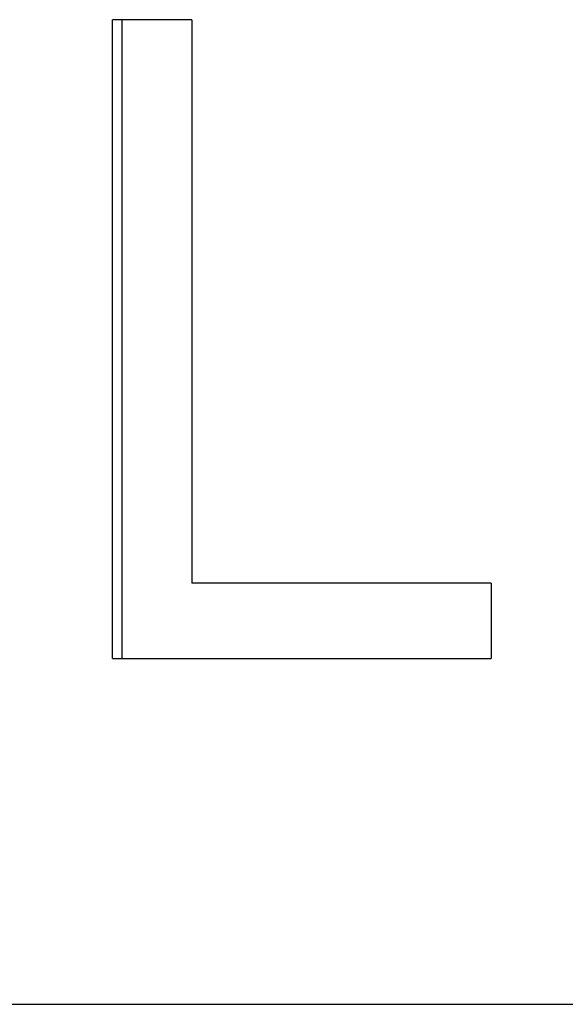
# Model space of a CAD drawing. Extents: x -1.73 to 1.71, y -0.04 to 7.54.
# Tile 5 of 12: x -0.58 to -0.37, y 5.31 to 5.68. Entities that reach past the tile are written whole.
import ezdxf

# ---------------------------------------------------------------- set-up
doc = ezdxf.new("R2010")
doc.units = 0
doc.header["$MEASUREMENT"] = 0
doc.layers.get('0').update_dxf_attribs({"linetype": 'CONTINUOUS'})

msp = doc.modelspace()

# ---------------------------------------------------------------- linework, layer by layer
for p, q in [((-0.51075, 5.68241), (-0.54055, 5.68241)), ((-0.54055, 5.44241), (-0.54055, 5.68241)), ((-0.51075, 5.68241), (-0.51075, 5.47076)), ((-0.39821, 5.47076), (-0.51075, 5.47076)), ((-0.39821, 5.47076), (-0.39821, 5.44241)), ((-0.54055, 5.44241), (-0.39821, 5.44241)), ((-1.495, 5.3125), (1.495, 5.3125))]:
    msp.add_line(p, q)
msp.add_open_spline([(-0.53693, 5.44241), (-0.53693, 5.52241), (-0.53693, 5.60241), (-0.53693, 5.68241)], degree=3)

doc.saveas('drawing.dxf')
